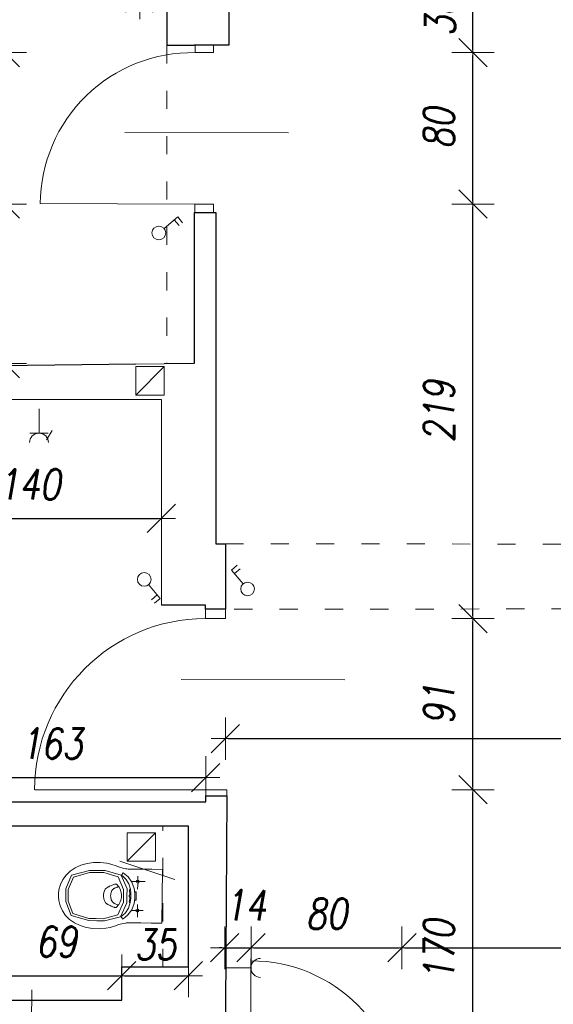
# Model space of a CAD drawing. Header units: millimetres. Extents: x -60479 to 14193, y -32440 to 949.
# Tile 8 of 68: x -50691 to -47866, y -19265 to -14057. Entities that reach past the tile are written whole.
import ezdxf

# ---------------------------------------------------------------- set-up
doc = ezdxf.new("R2010")
doc.units = ezdxf.units.MM
doc.header["$LTSCALE"] = 8
doc.linetypes.add('ACAD_ISO03W100', pattern=[30, 12, -18])
doc.layers.get('Defpoints').update_dxf_attribs({"lineweight": 0})
for name, color, linetype, lineweight in [('A_DIMEN', 7, 'Continuous', 0), ('BAM_OPISY POWIERZCHNI', 40, 'Continuous', 0), ('BAM_WYPOSAŻENIE SANITARNE', 120, 'Continuous', 0), ('instalacje', 6, 'Continuous', 0), ('OTWARCIE WENTYLACJI', 255, 'Continuous', 0), ('parter_dzwi i okna', 3, 'Continuous', 0), ('parter_podciąg', 2, 'ACAD_ISO03W100', 0), ('parter_rzut', 7, 'Continuous', 30), ('parter_szacowana', 4, 'Continuous', 0), ('RZUT_wymiarowanie', 2, 'Continuous', 0), ('wymiarowanie', 4, 'Continuous', 0)]:
    doc.layers.add(name, color=color, linetype=linetype, lineweight=lineweight)
doc.styles.add('ROMANS1', font='romans.shx', dxfattribs={"width": 0.8, "oblique": 10})
doc.dimstyles.new('NARCH100', dxfattribs={"dimscale": 100, "dimtxt": 1.6, "dimasz": 0.15, "dimexe": 0, "dimexo": 0, "dimgap": 1, "dimtad": 1, "dimdec": 0, "dimlfac": 0.1, "dimrnd": 1, "dimdsep": 46, "dimtxsty": 'ROMANS1', "dimblk": 'wym', "dimcen": -1.5, "dimse1": 1, "dimse2": 1, "dimclrd": 4, "dimclre": 4, "dimclrt": 3, "dimadec": 0, "dimazin": 0, "dimtfac": 0.04, "dimtdec": 0, "dimtmove": 2, "dimatfit": 3, "dimldrblk": 'wym', "dimfxl": 0, "dimtolj": 1, "dimarcsym": 0})

# ---------------------------------------------------------------- blocks, each defined once
blk = doc.blocks.new('JHGFDS')
at = {"layer": 'BAM_WYPOSAŻENIE SANITARNE'}
for points in [[(4522.4, 6519.1, 0), (4511.8, 6522.4, 0), (4489.8, 6527.7, 0), (4455.2, 6531.5, 0), (4420.2, 6530.7, 0), (4385.7, 6525.6, 0), (4352.8, 6516.3, 0), (4322.7, 6502.9, 0), (4296.3, 6485.8, 0), (4274.4, 6465, 0), (4257.2, 6441.1, 0), (4244.5, 6414.9, 0), (4236.7, 6387, 0), (4234.7, 6367.8, 0), (4234.6, 6358.3, 0)], [(4591.7, 6498.2, 0), (4580.7, 6499.7, 0), (4557.9, 6506.5, 0), (4534.3, 6515.4, 0), (4522.4, 6519.1, 0)], [(4273.8, 6357.8, 0), (4274.2, 6391.2, 0), (4303.8, 6463.9, 0), (4398, 6489.4, 0), (4440.5, 6489.4, 0)], [(4286.2, 6357.7, 0), (4286.5, 6387.9, 0), (4313.3, 6453.6, 0), (4398.5, 6477.7, 0), (4436.9, 6477.7, 0)], [(4436.9, 6477.7, 0), (4473.8, 6477.7, 0), (4550.4, 6454.6, 0), (4578.8, 6387.8, 0), (4578.4, 6354.5, 0)], [(4440.5, 6489.4, 0), (4481.4, 6489.4, 0), (4566.1, 6465, 0), (4597.5, 6391.1, 0), (4597.1, 6354.3, 0)], [(4576.2, 6476.9, 0), (4573.6, 6472.6, 0), (4571, 6468.3, 0), (4568.3, 6464, 0)], [(4568.3, 6464, 0), (4576.5, 6457.7, 0), (4590.9, 6443.7, 0), (4606.2, 6418.7, 0), (4615.2, 6389.3, 0), (4617, 6366.4, 0), (4616.9, 6354.1, 0)], [(4638.4, 6353.9, 0), (4638.6, 6367.9, 0), (4635.9, 6393.9, 0), (4623.6, 6427.2, 0), (4603.7, 6455, 0), (4586.1, 6470.1, 0), (4576.2, 6476.9, 0)], [(4616.9, 6496.3, 0), (4612.7, 6496.3, 0), (4604.2, 6496.7, 0), (4595.9, 6497.6, 0), (4591.7, 6498.2, 0)], [(4785.1, 6494.5, 0), (4729, 6495.1, 0), (4673, 6495.7, 0), (4616.9, 6496.3, 0)], [(4654.3, 6458.6, 0), (4654.1, 6436, 0), (4653.8, 6413.3, 0), (4653.6, 6390.7, 0)], [(4785.1, 6494.5, 0), (4784.6, 6447.1, 0), (4784.1, 6399.7, 0), (4783.6, 6352.3, 0)], [(4495.8, 6400.9, 0), (4497.4, 6401.7, 0), (4500.6, 6403.3, 0), (4505.3, 6405.5, 0), (4510, 6407.6, 0), (4514.7, 6409.5, 0), (4519.3, 6411.3, 0), (4523.8, 6413, 0), (4528.4, 6414.7, 0), (4531.4, 6415.7, 0), (4532.8, 6416.2, 0)], [(4532.8, 6416.2, 0), (4533.4, 6416.4, 0), (4534.5, 6416.7, 0), (4536.3, 6416.9, 0), (4538, 6416.8, 0), (4539.7, 6416.5, 0), (4541.3, 6415.9, 0), (4542.8, 6415.2, 0), (4544.2, 6414.2, 0), (4545.1, 6413.3, 0), (4545.5, 6412.9, 0)], [(4567.6, 6354.7, 0), (4567.7, 6357.3, 0), (4567.5, 6362.7, 0), (4566.4, 6370.5, 0), (4564.6, 6378.2, 0), (4562.2, 6385.7, 0), (4559, 6393, 0), (4555.1, 6400, 0), (4550.7, 6406.6, 0), (4547.3, 6410.9, 0), (4545.5, 6412.9, 0)], [(4693.5, 6429.8, 0), (4670.1, 6430, 0), (4646.8, 6430.3, 0), (4623.4, 6430.5, 0)], [(4648.2, 6424.5, 0), (4645.9, 6430.3, 0), (4648.3, 6436, 0), (4654.1, 6438.3, 0), (4659.8, 6435.9, 0), (4662.2, 6430.1, 0), (4659.7, 6424.4, 0), (4653.9, 6422, 0)], [(4518.9, 6191.2, 0), (4508.2, 6188.1, 0), (4486, 6183.3, 0), (4451.4, 6180.3, 0), (4416.4, 6181.8, 0), (4382, 6187.7, 0), (4349.3, 6197.7, 0), (4319.5, 6211.7, 0), (4293.5, 6229.4, 0), (4272.1, 6250.7, 0), (4255.4, 6274.9, 0), (4243.3, 6301.5, 0), (4236, 6329.5, 0), (4234.5, 6348.7, 0), (4234.6, 6358.3, 0)], [(4273.8, 6357.8, 0), (4273.5, 6324.5, 0), (4301.5, 6251.1, 0), (4395.1, 6223.7, 0), (4437.6, 6222.7, 0)], [(4286.2, 6357.7, 0), (4285.9, 6327.5, 0), (4311.2, 6261.2, 0), (4395.8, 6235.3, 0), (4434.3, 6234.5, 0)], [(4434.3, 6234.5, 0), (4471.2, 6233.7, 0), (4548.2, 6255.1, 0), (4578, 6321.3, 0), (4578.4, 6354.5, 0)], [(4437.6, 6222.7, 0), (4478.5, 6221.9, 0), (4563.7, 6244.4, 0), (4596.7, 6317.6, 0), (4597.1, 6354.3, 0)], [(4495.8, 6400.9, 0), (4490, 6398, 0), (4481.2, 6389.5, 0), (4474.6, 6372.6, 0), (4473.4, 6361, 0), (4473.3, 6355.7, 0)], [(4494.8, 6310, 0), (4492.7, 6311.1, 0), (4488.8, 6313.8, 0), (4484, 6318.7, 0), (4480.3, 6324.2, 0), (4477.4, 6330.3, 0), (4475.4, 6336.7, 0), (4474.1, 6343.2, 0), (4473.4, 6349.6, 0), (4473.3, 6353.7, 0), (4473.3, 6355.7, 0)], [(4529, 6393.8, 0), (4527.3, 6392.9, 0), (4524.2, 6390.8, 0), (4520.4, 6386.9, 0), (4517.3, 6382.4, 0), (4514.8, 6377.4, 0), (4513, 6371.9, 0), (4511.7, 6366.3, 0), (4511, 6360.7, 0), (4510.8, 6357, 0), (4510.8, 6355.3, 0)], [(4528.2, 6316.4, 0), (4526.5, 6317.3, 0), (4523.4, 6319.5, 0), (4519.7, 6323.4, 0), (4516.7, 6328, 0), (4514.3, 6333.1, 0), (4512.6, 6338.6, 0), (4511.5, 6344.2, 0), (4510.9, 6349.9, 0), (4510.8, 6353.5, 0), (4510.8, 6355.3, 0)], [(4552.6, 6403.7, 0), (4551.5, 6403.3, 0), (4549.3, 6402.6, 0), (4546.2, 6401.4, 0), (4543.1, 6400.2, 0), (4540.1, 6399, 0), (4537.2, 6397.7, 0), (4534.4, 6396.5, 0), (4531.6, 6395.1, 0), (4529.9, 6394.2, 0), (4529, 6393.8, 0)], [(4567.6, 6354.7, 0), (4567.6, 6352, 0), (4567.3, 6346.7, 0), (4566.1, 6338.8, 0), (4564.1, 6331.2, 0), (4561.5, 6323.7, 0), (4558.2, 6316.5, 0), (4554.2, 6309.6, 0), (4549.5, 6303, 0), (4546, 6298.9, 0), (4544.2, 6296.9, 0)], [(4566, 6245.3, 0), (4574.3, 6251.5, 0), (4588.9, 6265.1, 0), (4604.8, 6289.8, 0), (4614.4, 6319, 0), (4616.8, 6341.8, 0), (4616.9, 6354.1, 0)], [(4638.4, 6353.9, 0), (4638.3, 6339.9, 0), (4635, 6313.9, 0), (4622, 6280.9, 0), (4601.6, 6253.5, 0), (4583.6, 6238.8, 0), (4573.6, 6232.3, 0)], [(4609.5, 6354.2, 0), (4609.5, 6351.4, 0), (4610.5, 6349.7, 0), (4611.8, 6347.9, 0), (4611.9, 6344.7, 0), (4611.5, 6338.8, 0), (4610.7, 6330.7, 0), (4609.3, 6324.1, 0), (4610.5, 6321.2, 0), (4613, 6320, 0), (4612.9, 6317.3, 0)], [(4609.5, 6354.2, 0), (4609.5, 6357, 0), (4610.6, 6358.7, 0), (4611.9, 6360.5, 0), (4612.1, 6363.6, 0), (4611.9, 6369.6, 0), (4611.3, 6377.7, 0), (4609.9, 6384.3, 0), (4611.2, 6387.2, 0), (4613.8, 6388.3, 0), (4613.7, 6391, 0)], [(4637.3, 6376.5, 0), (4640.4, 6376.4, 0), (4643.5, 6376.4, 0), (4646.5, 6376.4, 0)], [(4646.3, 6353.8, 0), (4646.2, 6346.3, 0), (4646.1, 6338.8, 0), (4646, 6331.3, 0)], [(4646.3, 6353.8, 0), (4646.4, 6361.3, 0), (4646.4, 6368.8, 0), (4646.5, 6376.4, 0)], [(4494.8, 6310, 0), (4496.4, 6309.1, 0), (4499.5, 6307.5, 0), (4504.2, 6305.2, 0), (4508.9, 6303, 0), (4513.5, 6301, 0), (4518.1, 6299, 0), (4522.6, 6297.2, 0), (4527.1, 6295.5, 0), (4530, 6294.4, 0), (4531.5, 6293.9, 0)], [(4551.6, 6306, 0), (4549.1, 6306.8, 0), (4542.7, 6309.3, 0), (4534.9, 6312.8, 0), (4529.8, 6315.5, 0), (4528.2, 6316.4, 0)], [(4636.8, 6331.4, 0), (4639.9, 6331.3, 0), (4643, 6331.3, 0), (4646, 6331.3, 0)], [(4652.7, 6309, 0), (4652.5, 6286.5, 0), (4652.2, 6263.9, 0), (4652, 6241.3, 0)], [(4782, 6210.2, 0), (4782.5, 6257.6, 0), (4783, 6304.9, 0), (4783.6, 6352.3, 0)], [(4531.5, 6293.9, 0), (4532.1, 6293.7, 0), (4533.2, 6293.3, 0), (4534.9, 6293.1, 0), (4536.6, 6293.2, 0), (4538.3, 6293.4, 0), (4540, 6294, 0), (4541.5, 6294.7, 0), (4542.9, 6295.7, 0), (4543.8, 6296.5, 0), (4544.2, 6296.9, 0)], [(4683.5, 6276.9, 0), (4662.9, 6277.2, 0), (4642.4, 6277.4, 0), (4621.8, 6277.6, 0)], [(4646.7, 6283.1, 0), (4644.2, 6277.4, 0), (4646.5, 6271.6, 0), (4652.3, 6269.1, 0), (4658.1, 6271.5, 0), (4660.5, 6277.2, 0), (4658.2, 6283, 0), (4652.4, 6285.4, 0)], [(4588.6, 6210.7, 0), (4577.5, 6209.3, 0), (4554.6, 6203.1, 0), (4530.8, 6194.7, 0), (4518.9, 6191.2, 0)], [(4573.6, 6232.3, 0), (4571, 6236.6, 0), (4568.5, 6241, 0), (4566, 6245.3, 0)], [(4613.8, 6212, 0), (4609.6, 6212.1, 0), (4601.1, 6211.9, 0), (4592.8, 6211.2, 0), (4588.6, 6210.7, 0)], [(4782, 6210.2, 0), (4725.9, 6210.8, 0), (4669.9, 6211.4, 0), (4613.8, 6212, 0)]]:
    blk.add_polyline3d(points, dxfattribs=at)
blk = doc.blocks.new('wym')
at = {"layer": 'A_DIMEN', "color": 4, "ltscale": 100}
for p, q in [((0, -7.5), (0, 7.5)), ((-5, -5), (5, 5)), ((-5, 0), (5, 0))]:
    blk.add_line(p, q, dxfattribs=at)
blk = doc.blocks.new('*D285')
at = {"layer": 'Defpoints', "color": 0, "transparency": 16777216}
for p in [(-50150.6, -19113.4), (-50844.1, -19242.5), (-50150.6, -19242.5)]:
    blk.add_point(p, dxfattribs=at)
at = {"layer": 'instalacje', "color": 4, "lineweight": -2, "transparency": 16777216}
blk.add_line((-50829.1, -19113.4), (-50165.6, -19113.4), dxfattribs=at)
at = {"layer": 'instalacje', "color": 4, "lineweight": -2, "transparency": 16777216, "xscale": 15, "yscale": 15, "zscale": 15, "rotation": 179.9999999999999}
blk.add_blockref('wym', (-50844.1, -19113.4), dxfattribs=at)
at = {"layer": 'instalacje', "color": 4, "lineweight": -2, "transparency": 16777216, "xscale": 15, "yscale": 15, "zscale": 15}
blk.add_blockref('wym', (-50150.6, -19113.4), dxfattribs=at)
at = {"layer": 'instalacje', "color": 3, "transparency": 16777216, "insert": (-50497.4, -18933.4), "char_height": 160, "attachment_point": 5, "style": 'ROMANS1'}
blk.add_mtext('\\A1;69', dxfattribs=at)
blk = doc.blocks.new('*D286')
at = {"layer": 'Defpoints', "color": 0, "transparency": 16777216}
for p in [(-49797.5, -19066.5), (-49797.5, -19113.4), (-50150.6, -19242.5)]:
    blk.add_point(p, dxfattribs=at)
at = {"layer": 'instalacje', "color": 4, "lineweight": -2, "transparency": 16777216}
blk.add_line((-50135.6, -19113.4), (-49812.5, -19113.4), dxfattribs=at)
at = {"layer": 'instalacje', "color": 4, "lineweight": -2, "transparency": 16777216, "xscale": 15, "yscale": 15, "zscale": 15, "rotation": 179.9999999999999}
blk.add_blockref('wym', (-50150.6, -19113.4), dxfattribs=at)
at = {"layer": 'instalacje', "color": 4, "lineweight": -2, "transparency": 16777216, "xscale": 15, "yscale": 15, "zscale": 15}
blk.add_blockref('wym', (-49797.5, -19113.4), dxfattribs=at)
at = {"layer": 'instalacje', "color": 3, "transparency": 16777216, "insert": (-49972.7, -18948.4), "char_height": 160, "attachment_point": 5, "style": 'ROMANS1'}
blk.add_mtext('\\A1;35', dxfattribs=at)
blk = doc.blocks.new('*D287')
at = {"layer": 'Defpoints', "color": 0, "transparency": 16777216}
for p in [(-51338.3, -16065.1), (-49940.7, -16065.1), (-49940.7, -16695)]:
    blk.add_point(p, dxfattribs=at)
at = {"layer": 'instalacje', "color": 4, "lineweight": -2, "transparency": 16777216}
blk.add_line((-51323.3, -16695), (-49955.7, -16695), dxfattribs=at)
at = {"layer": 'instalacje', "color": 4, "lineweight": -2, "transparency": 16777216, "xscale": 15, "yscale": 15, "zscale": 15, "rotation": 179.9999999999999}
blk.add_blockref('wym', (-51338.3, -16695), dxfattribs=at)
at = {"layer": 'instalacje', "color": 4, "lineweight": -2, "transparency": 16777216, "xscale": 15, "yscale": 15, "zscale": 15}
blk.add_blockref('wym', (-49940.7, -16695), dxfattribs=at)
at = {"layer": 'instalacje', "color": 3, "transparency": 16777216, "insert": (-50639.5, -16515), "char_height": 160, "attachment_point": 5, "style": 'ROMANS1'}
blk.add_mtext('\\A1;140', dxfattribs=at)
blk = doc.blocks.new('*D293')
at = {"layer": 'Defpoints', "color": 0, "transparency": 16777216}
for p in [(-51338.3, -17342.5), (-49706.5, -18065.4), (-49706.5, -18161.9)]:
    blk.add_point(p, dxfattribs=at)
at = {"layer": 'instalacje', "color": 4, "lineweight": -2, "transparency": 16777216}
blk.add_line((-51323.3, -18065.4), (-49721.5, -18065.4), dxfattribs=at)
at = {"layer": 'instalacje', "color": 4, "lineweight": -2, "transparency": 16777216, "xscale": 15, "yscale": 15, "zscale": 15, "rotation": 179.9999999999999}
blk.add_blockref('wym', (-51338.3, -18065.4), dxfattribs=at)
at = {"layer": 'instalacje', "color": 4, "lineweight": -2, "transparency": 16777216, "xscale": 15, "yscale": 15, "zscale": 15}
blk.add_blockref('wym', (-49706.5, -18065.4), dxfattribs=at)
at = {"layer": 'instalacje', "color": 3, "transparency": 16777216, "insert": (-50522.4, -17885.4), "char_height": 160, "attachment_point": 5, "style": 'ROMANS1'}
blk.add_mtext('\\A1;163', dxfattribs=at)
blk = doc.blocks.new('*D294')
at = {"layer": 'Defpoints', "color": 0, "transparency": 16777216}
for p in [(-49465.8, -18965.5), (-49605.5, -19833), (-49465.8, -19833)]:
    blk.add_point(p, dxfattribs=at)
at = {"layer": 'instalacje', "color": 4, "lineweight": -2, "transparency": 16777216}
for p, q in [((-49620.5, -18965.5), (-49635.5, -18965.5)), ((-49605.5, -18965.5), (-49465.8, -18965.5)), ((-49450.8, -18965.5), (-49435.8, -18965.5))]:
    blk.add_line(p, q, dxfattribs=at)
at = {"layer": 'instalacje', "color": 4, "lineweight": -2, "transparency": 16777216, "xscale": 15, "yscale": 15, "zscale": 15}
for p, rotation in [((-49605.5, -18965.5), 359.9999999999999), ((-49465.8, -18965.5), 179.9999999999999)]:
    blk.add_blockref('wym', p, dxfattribs=dict(at, rotation=rotation))
at = {"layer": 'instalacje', "color": 3, "transparency": 16777216, "insert": (-49496.8, -18740.8), "char_height": 160, "attachment_point": 5, "style": 'ROMANS1'}
blk.add_mtext('\\A1;14', dxfattribs=at)
blk = doc.blocks.new('*D295')
at = {"layer": 'Defpoints', "color": 0, "transparency": 16777216}
for p in [(-48667.3, -18965.5), (-49465.8, -19833), (-48667.3, -19831.7)]:
    blk.add_point(p, dxfattribs=at)
at = {"layer": 'instalacje', "color": 4, "lineweight": -2, "transparency": 16777216}
blk.add_line((-49450.8, -18965.5), (-48682.3, -18965.5), dxfattribs=at)
at = {"layer": 'instalacje', "color": 4, "lineweight": -2, "transparency": 16777216, "xscale": 15, "yscale": 15, "zscale": 15, "rotation": 179.9999999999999}
blk.add_blockref('wym', (-49465.8, -18965.5), dxfattribs=at)
at = {"layer": 'instalacje', "color": 4, "lineweight": -2, "transparency": 16777216, "xscale": 15, "yscale": 15, "zscale": 15}
blk.add_blockref('wym', (-48667.3, -18965.5), dxfattribs=at)
at = {"layer": 'instalacje', "color": 3, "transparency": 16777216, "insert": (-49066.6, -18785.5), "char_height": 160, "attachment_point": 5, "style": 'ROMANS1'}
blk.add_mtext('\\A1;80', dxfattribs=at)
blk = doc.blocks.new('*D296')
at = {"layer": 'Defpoints', "color": 0, "transparency": 16777216}
for p in [(-46401.8, -18965.5), (-48667.3, -19831.7), (-46401.8, -20044.4)]:
    blk.add_point(p, dxfattribs=at)
at = {"layer": 'instalacje', "color": 4, "lineweight": -2, "transparency": 16777216}
blk.add_line((-48652.3, -18965.5), (-46416.8, -18965.5), dxfattribs=at)
at = {"layer": 'instalacje', "color": 4, "lineweight": -2, "transparency": 16777216, "xscale": 15, "yscale": 15, "zscale": 15, "rotation": 179.9999999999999}
blk.add_blockref('wym', (-48667.3, -18965.5), dxfattribs=at)
at = {"layer": 'instalacje', "color": 4, "lineweight": -2, "transparency": 16777216, "xscale": 15, "yscale": 15, "zscale": 15}
blk.add_blockref('wym', (-46401.8, -18965.5), dxfattribs=at)
at = {"layer": 'instalacje', "color": 3, "transparency": 16777216, "insert": (-47534.6, -18785.5), "char_height": 160, "attachment_point": 5, "style": 'ROMANS1'}
blk.add_mtext('\\A1;227', dxfattribs=at)
blk = doc.blocks.new('*D350')
at = {"layer": 'Defpoints', "color": 0, "transparency": 16777216}
for p in [(-43939.5, -17169.2), (-49602.1, -17224.2), (-43939.5, -17859.4)]:
    blk.add_point(p, dxfattribs=at)
at = {"layer": 'instalacje', "color": 4, "lineweight": -2, "transparency": 16777216}
blk.add_line((-49587.1, -17859.4), (-43954.5, -17859.4), dxfattribs=at)
at = {"layer": 'instalacje', "color": 4, "lineweight": -2, "transparency": 16777216, "xscale": 15, "yscale": 15, "zscale": 15, "rotation": 179.9999999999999}
blk.add_blockref('wym', (-49602.1, -17859.4), dxfattribs=at)
at = {"layer": 'instalacje', "color": 4, "lineweight": -2, "transparency": 16777216, "xscale": 15, "yscale": 15, "zscale": 15}
blk.add_blockref('wym', (-43939.5, -17859.4), dxfattribs=at)
at = {"layer": 'instalacje', "color": 3, "transparency": 16777216, "insert": (-46770.8, -17679.4), "char_height": 160, "attachment_point": 5, "style": 'ROMANS1'}
blk.add_mtext('\\A1;566', dxfattribs=at)
blk = doc.blocks.new('*D513')
at = {"layer": 'Defpoints', "color": 0, "transparency": 16777216}
for p in [(-49594.2, -18129.6), (-48291.5, -18129.6), (-48617.4, -19831.6)]:
    blk.add_point(p, dxfattribs=at)
at = {"layer": 'instalacje', "color": 4, "lineweight": -2, "transparency": 16777216}
blk.add_line((-48291.5, -19816.6), (-48291.5, -18144.6), dxfattribs=at)
at = {"layer": 'instalacje', "color": 4, "lineweight": -2, "transparency": 16777216, "xscale": 15, "yscale": 15, "zscale": 15}
for p, rotation in [((-48291.5, -18129.6), 90), ((-48291.5, -19831.6), 270)]:
    blk.add_blockref('wym', p, dxfattribs=dict(at, rotation=rotation))
at = {"layer": 'instalacje', "color": 3, "transparency": 16777216, "insert": (-48471.5, -18980.6), "char_height": 160, "attachment_point": 5, "rotation": 90, "style": 'ROMANS1'}
blk.add_mtext('\\A1;170', dxfattribs=at)
blk = doc.blocks.new('*D514')
at = {"layer": 'Defpoints', "color": 0, "transparency": 16777216}
for p in [(-49602.1, -17224.2), (-48291.5, -17224.2), (-49594.2, -18129.6)]:
    blk.add_point(p, dxfattribs=at)
at = {"layer": 'instalacje', "color": 4, "lineweight": -2, "transparency": 16777216}
blk.add_line((-48291.5, -18114.6), (-48291.5, -17239.2), dxfattribs=at)
at = {"layer": 'instalacje', "color": 4, "lineweight": -2, "transparency": 16777216, "xscale": 15, "yscale": 15, "zscale": 15}
for p, rotation in [((-48291.5, -17224.2), 90), ((-48291.5, -18129.6), 270)]:
    blk.add_blockref('wym', p, dxfattribs=dict(at, rotation=rotation))
at = {"layer": 'instalacje', "color": 3, "transparency": 16777216, "insert": (-48471.5, -17676.9), "char_height": 160, "attachment_point": 5, "rotation": 90, "style": 'ROMANS1'}
blk.add_mtext('\\A1;91', dxfattribs=at)
blk = doc.blocks.new('*D515')
at = {"layer": 'Defpoints', "color": 0, "transparency": 16777216}
for p in [(-49665.2, -15032), (-48291.5, -15032), (-49602.1, -17224.2)]:
    blk.add_point(p, dxfattribs=at)
at = {"layer": 'instalacje', "color": 4, "lineweight": -2, "transparency": 16777216}
blk.add_line((-48291.5, -17209.2), (-48291.5, -15047), dxfattribs=at)
at = {"layer": 'instalacje', "color": 4, "lineweight": -2, "transparency": 16777216, "xscale": 15, "yscale": 15, "zscale": 15}
for p, rotation in [((-48291.5, -15032), 90), ((-48291.5, -17224.2), 270)]:
    blk.add_blockref('wym', p, dxfattribs=dict(at, rotation=rotation))
at = {"layer": 'instalacje', "color": 3, "transparency": 16777216, "insert": (-48471.5, -16128.1), "char_height": 160, "attachment_point": 5, "rotation": 90, "style": 'ROMANS1'}
blk.add_mtext('\\A1;219', dxfattribs=at)
blk = doc.blocks.new('*D516')
at = {"layer": 'Defpoints', "color": 0, "transparency": 16777216}
for p in [(-49665.2, -14231.3), (-48291.5, -14231.3), (-49665.2, -15032)]:
    blk.add_point(p, dxfattribs=at)
at = {"layer": 'instalacje', "color": 4, "lineweight": -2, "transparency": 16777216}
blk.add_line((-48291.5, -15017), (-48291.5, -14246.3), dxfattribs=at)
at = {"layer": 'instalacje', "color": 4, "lineweight": -2, "transparency": 16777216, "xscale": 15, "yscale": 15, "zscale": 15}
for p, rotation in [((-48291.5, -14231.3), 90), ((-48291.5, -15032), 270)]:
    blk.add_blockref('wym', p, dxfattribs=dict(at, rotation=rotation))
at = {"layer": 'instalacje', "color": 3, "transparency": 16777216, "insert": (-48471.5, -14631.7), "char_height": 160, "attachment_point": 5, "rotation": 90, "style": 'ROMANS1'}
blk.add_mtext('\\A1;80', dxfattribs=at)
blk = doc.blocks.new('*D517')
at = {"layer": 'Defpoints', "color": 0, "transparency": 16777216}
for p in [(-49584.8, -13851.6), (-48291.5, -13851.6), (-49665.2, -14231.3)]:
    blk.add_point(p, dxfattribs=at)
at = {"layer": 'instalacje', "color": 4, "lineweight": -2, "transparency": 16777216}
blk.add_line((-48291.5, -14216.3), (-48291.5, -13866.6), dxfattribs=at)
at = {"layer": 'instalacje', "color": 4, "lineweight": -2, "transparency": 16777216, "xscale": 15, "yscale": 15, "zscale": 15}
for p, rotation in [((-48291.5, -13851.6), 90), ((-48291.5, -14231.3), 270)]:
    blk.add_blockref('wym', p, dxfattribs=dict(at, rotation=rotation))
at = {"layer": 'instalacje', "color": 3, "transparency": 16777216, "insert": (-48465.3, -14035), "char_height": 160, "attachment_point": 5, "rotation": 90, "style": 'ROMANS1'}
blk.add_mtext('\\A1;38', dxfattribs=at)
blk = doc.blocks.new('*D471')
at = {"layer": 'Defpoints', "color": 0, "transparency": 16777216}
for p in [(-50767.6, -15032), (-49764, -15032), (-49767, -15875.7)]:
    blk.add_point(p, dxfattribs=at)
at = {"layer": 'instalacje', "color": 4, "lineweight": -2, "transparency": 16777216}
blk.add_line((-50767.6, -15860.7), (-50767.6, -15047), dxfattribs=at)
at = {"layer": 'instalacje', "color": 4, "lineweight": -2, "transparency": 16777216, "xscale": 15, "yscale": 15, "zscale": 15}
for p, rotation in [((-50767.6, -15032), 90), ((-50767.6, -15875.7), 270)]:
    blk.add_blockref('wym', p, dxfattribs=dict(at, rotation=rotation))
at = {"layer": 'instalacje', "color": 3, "transparency": 16777216, "insert": (-50947.6, -15453.9), "char_height": 160, "attachment_point": 5, "rotation": 90, "style": 'ROMANS1'}
blk.add_mtext('\\A1;84', dxfattribs=at)
blk = doc.blocks.new('*D472')
at = {"layer": 'Defpoints', "color": 0, "transparency": 16777216}
for p in [(-50767.6, -14231.3), (-49762, -14231.3), (-49764, -15032)]:
    blk.add_point(p, dxfattribs=at)
at = {"layer": 'instalacje', "color": 4, "lineweight": -2, "transparency": 16777216}
blk.add_line((-50767.6, -15017), (-50767.6, -14246.3), dxfattribs=at)
at = {"layer": 'instalacje', "color": 4, "lineweight": -2, "transparency": 16777216, "xscale": 15, "yscale": 15, "zscale": 15}
for p, rotation in [((-50767.6, -14231.3), 90), ((-50767.6, -15032), 270)]:
    blk.add_blockref('wym', p, dxfattribs=dict(at, rotation=rotation))
at = {"layer": 'instalacje', "color": 3, "transparency": 16777216, "insert": (-50947.6, -14631.7), "char_height": 160, "attachment_point": 5, "rotation": 90, "style": 'ROMANS1'}
blk.add_mtext('\\A1;80', dxfattribs=at)
blk = doc.blocks.new('*D473')
at = {"layer": 'Defpoints', "color": 0, "transparency": 16777216}
for p in [(-50767.6, -13344.9), (-49912.4, -13344.9), (-49762, -14231.3)]:
    blk.add_point(p, dxfattribs=at)
at = {"layer": 'instalacje', "color": 4, "lineweight": -2, "transparency": 16777216}
blk.add_line((-50767.6, -14216.3), (-50767.6, -13359.9), dxfattribs=at)
at = {"layer": 'instalacje', "color": 4, "lineweight": -2, "transparency": 16777216, "xscale": 15, "yscale": 15, "zscale": 15}
for p, rotation in [((-50767.6, -13344.9), 90), ((-50767.6, -14231.3), 270)]:
    blk.add_blockref('wym', p, dxfattribs=dict(at, rotation=rotation))
at = {"layer": 'instalacje', "color": 3, "transparency": 16777216, "insert": (-50947.6, -13788.1), "char_height": 160, "attachment_point": 5, "rotation": 90, "style": 'ROMANS1'}
blk.add_mtext('\\A1;89', dxfattribs=at)
blk = doc.blocks.new('*D476')
at = {"layer": 'Defpoints', "color": 0, "transparency": 16777216}
for p in [(-50055.7, -13077.4), (-49912.4, -13941.9), (-49912.4, -14192.6)]:
    blk.add_point(p, dxfattribs=at)
at = {"layer": 'instalacje', "color": 4, "lineweight": -2, "transparency": 16777216}
for p, q in [((-50070.7, -13941.9), (-50085.7, -13941.9)), ((-50055.7, -13941.9), (-49912.4, -13941.9)), ((-49897.4, -13941.9), (-49882.4, -13941.9))]:
    blk.add_line(p, q, dxfattribs=at)
at = {"layer": 'instalacje', "color": 4, "lineweight": -2, "transparency": 16777216, "xscale": 15, "yscale": 15, "zscale": 15}
for p, rotation in [((-50055.7, -13941.9), 359.9999999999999), ((-49912.4, -13941.9), 179.9999999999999)]:
    blk.add_blockref('wym', p, dxfattribs=dict(at, rotation=rotation))
at = {"layer": 'instalacje', "color": 3, "transparency": 16777216, "insert": (-50020.6, -13557.7), "char_height": 160, "attachment_point": 5, "style": 'ROMANS1'}
blk.add_mtext('\\A1;14', dxfattribs=at)

msp = doc.modelspace()

# ---------------------------------------------------------------- linework, layer by layer
at = {"layer": 'BAM_OPISY POWIERZCHNI'}
msp.add_lwpolyline([(-50639.6, -20404.5), (-50626.1, -19187.2)], dxfattribs=at)
at = {"layer": 'instalacje'}
for p, q in [((-49927.1, -15161.5), (-49854.3, -15100.6)), ((-49854.3, -15100.6), (-49829, -15130.8)), ((-49872.5, -15115.8), (-49847.2, -15146)), ((-50076.1, -16042.4), (-49925.6, -15892)), ((-49925.6, -15892), (-50076.1, -15892)), ((-50076.1, -15892), (-50076.1, -16042.4)), ((-49925.6, -16042.4), (-49925.6, -15892)), ((-50076.1, -16042.4), (-49925.6, -16042.4)), ((-49569.3, -16967.9), (-49539.1, -16942.6)), ((-49508.5, -17040.6), (-49569.3, -16967.9)), ((-49554.1, -16986), (-49523.9, -16960.7)), ((-50008.4, -17045), (-49947.5, -17117.7)), ((-49962.7, -17099.6), (-49993, -17124.9)), ((-49947.5, -17117.7), (-49977.8, -17143)), ((-50122.2, -18507.2), (-49971.6, -18356.9)), ((-49971.6, -18356.9), (-50122.2, -18356.9)), ((-50122.2, -18356.9), (-50122.2, -18507.2)), ((-49971.6, -18507.2), (-49971.6, -18356.9)), ((-50122.2, -18507.2), (-49971.6, -18507.2))]:
    msp.add_line(p, q, dxfattribs=at)
for points in [[(-50588.8, -16243.9), (-50588.8, -16115.9)], [(-50540.9, -16243.9), (-50636.8, -16243.9)], [(-50548.7, -16278.8), (-50518.8, -16229.1)], [(-49467.1, -19024), (-49467.1, -19119.9)], [(-49467.1, -19071.9), (-49595.1, -19071.9)]]:
    msp.add_lwpolyline(points, dxfattribs=at)
for centre in [(-49954.5, -15185.1), (-50032.1, -17017.5), (-49484.8, -17068)]:
    msp.add_circle(centre, 36.2, dxfattribs=at)
for centre, start, end in [((-50588.8, -16294.1), 360, 180), ((-49416.9, -19071.9), 90, 270)]:
    msp.add_arc(centre, 50.2, start, end, dxfattribs=at)
at = {"layer": 'OTWARCIE WENTYLACJI'}
msp.add_lwpolyline([(-49925.6, -15877.7), (-50076.1, -15879.6)], dxfattribs=at)
at = {"layer": 'parter_dzwi i okna'}
for p, q in [((-49665.2, -14231.3), (-49665.2, -14192)), ((-49762, -14231.3), (-49665.2, -14231.3))]:
    msp.add_line(p, q, dxfattribs=at)
for points in [[(-49762, -14231.3), (-49762, -14192)], [(-49764, -15032), (-50582.3, -15030)], [(-49764, -15032), (-49764.3, -15077.4)], [(-49764, -15032), (-49665.2, -15032)], [(-49665.2, -15077.4), (-49665.2, -15032)], [(-49707.8, -17224.2), (-49707.8, -17175.2)], [(-49602.1, -17224.2), (-49602.1, -17175.2)], [(-49602.1, -17224.2), (-49707.8, -17224.2)], [(-49706.5, -18129.6), (-50611.8, -18129.6)], [(-49706.5, -18129.6), (-49594.2, -18129.6)], [(-49706.5, -18161.9), (-49706.5, -18129.6)], [(-49594.4, -18162.7), (-49594.2, -18129.6)], [(-49465.8, -19833), (-49467.2, -19034.5)]]:
    msp.add_lwpolyline(points, dxfattribs=at)
for centre, radius, start, end in [((-49777.2, -15036.3), 805.1, 88.917, 179.5515), ((-49706.5, -18129.6), 905.4, 90.0822, 180), ((-49467.2, -19834.4), 799.8, 0.1908, 90)]:
    msp.add_arc(centre, radius, start, end, dxfattribs=at)
at = {"layer": 'parter_podciąg'}
for points in [[(-49912.4, -14192.6), (-49912.4, -15877.5)], [(-49602.1, -16828.4), (-43939.5, -16835.8)], [(-43939.5, -17169.2), (-49602.1, -17175.2)], [(-49933.9, -19066.5), (-49933.9, -18322.7)], [(-49933.9, -19066.5), (-49933.9, -18322.7)]]:
    msp.add_lwpolyline(points, dxfattribs=at)
at = {"layer": 'parter_rzut'}
for p, q in [((-49707.8, -17152.7), (-49940.7, -17152.7)), ((-49707.8, -17175.2), (-49707.8, -17152.7)), ((-50844.1, -19242.5), (-50150.6, -19242.5))]:
    msp.add_line(p, q, dxfattribs=at)
for points in [[(-49648.4, -12969.7), (-49648.4, -13851.6), (-49584.8, -13851.6), (-49584.8, -14192), (-49767, -14192)], [(-55526.8, -13077.4), (-50055.7, -13033.7), (-50055.7, -13344.9), (-49912.4, -13344.9), (-49912.4, -14192.6), (-49768.7, -14192.6), (-49767, -14192)], [(-49767, -15077.4), (-49767, -15086.3)], [(-49767, -15077.4), (-49767, -15875.7)], [(-49767, -15077.4), (-49652.7, -15077.4)], [(-49652.7, -15077.4), (-49652.7, -16828.4), (-49602.1, -16828.4), (-49602.1, -17175.2)], [(-50076.1, -15879.6), (-55377.2, -15945)], [(-49767, -15875.7), (-49925.6, -15877.7)], [(-49602.1, -17175.2), (-49707.8, -17175.2)], [(-51392.6, -18194.3), (-49706.5, -18194.3), (-49706.5, -18161.9)], [(-49706.5, -18161.9), (-49594.4, -18162.7)], [(-49594.4, -18162.7), (-49605.5, -19833), (-49509.5, -19833)], [(-50150.6, -19242.5), (-50150.6, -19066.5), (-49797.5, -19066.5), (-49797.5, -18322.7), (-50825.9, -18322.7), (-50825.9, -18367.2), (-50933.1, -18367.2), (-50933.1, -18321.6), (-51392.6, -18321.6)]]:
    msp.add_lwpolyline(points, dxfattribs=at)
at = {"layer": 'parter_szacowana'}
for p, q in [((-49940.7, -16065.1), (-51338.3, -16065.1)), ((-49940.7, -17152.7), (-49940.7, -16984.1))]:
    msp.add_line(p, q, dxfattribs=at)
msp.add_lwpolyline([(-49940.7, -16984.1), (-49940.7, -16065.1)], dxfattribs=at)
at = {"layer": 'RZUT_wymiarowanie'}
msp.add_line((-50160.3, -18507.7), (-49870.6, -18604), dxfattribs=at)
at = {"layer": 'wymiarowanie'}
for points in [[(-50135, -14654.3), (-49267.9, -14655.2)], [(-49837.1, -17547.5), (-48970, -17548.4)]]:
    msp.add_lwpolyline(points, dxfattribs=at)

# ---------------------------------------------------------------- block references
at = {"layer": 'RZUT_wymiarowanie'}
msp.add_blockref('JHGFDS', (-54720.3, -25045.7), dxfattribs=at)

# ---------------------------------------------------------------- dimensions: what is measured, and where the dimension line sits
at = {"layer": 'instalacje'}
for base, p1, p2, picture, middle in [((-49912.4, -13941.9), (-50055.7, -13077.4), (-49912.4, -14192.6), '*D476', (-50020.6, -13557.7)), ((-49465.8, -18965.5), (-49605.5, -19833), (-49465.8, -19833), '*D294', (-49496.8, -18740.8)), ((-49797.5, -19113.4), (-50150.6, -19242.5), (-49797.5, -19066.5), '*D286', (-49972.7, -18948.4))]:
    dim = msp.add_linear_dim(base=base, p1=p1, p2=p2, dimstyle='NARCH100', dxfattribs=at)
    dim.commit()
    dim.dimension.update_dxf_attribs({"geometry": picture, "text_midpoint": middle, "dimtype": 160})
for base, p1, p2, picture, middle in [((-50767.6, -13344.9), (-49762, -14231.3), (-49912.4, -13344.9), '*D473', (-50947.6, -13788.1)), ((-50767.6, -14231.3), (-49764, -15032), (-49762, -14231.3), '*D472', (-50947.6, -14631.7)), ((-48291.5, -14231.3), (-49665.2, -15032), (-49665.2, -14231.3), '*D516', (-48471.5, -14631.7)), ((-50767.6, -15032), (-49767, -15875.7), (-49764, -15032), '*D471', (-50947.6, -15453.9)), ((-48291.5, -15032), (-49602.1, -17224.2), (-49665.2, -15032), '*D515', (-48471.5, -16128.1)), ((-48291.5, -17224.2), (-49594.2, -18129.6), (-49602.1, -17224.2), '*D514', (-48471.5, -17676.9)), ((-48291.5, -18129.6), (-48617.4, -19831.6), (-49594.2, -18129.6), '*D513', (-48471.5, -18980.6))]:
    dim = msp.add_linear_dim(base=base, p1=p1, p2=p2, angle=90, dimstyle='NARCH100', dxfattribs=at)
    dim.commit()
    dim.dimension.update_dxf_attribs({"geometry": picture, "text_midpoint": middle})
dim = msp.add_linear_dim(base=(-48291.5, -13851.6), p1=(-49665.2, -14231.3), p2=(-49584.8, -13851.6), angle=90, dimstyle='NARCH100', dxfattribs=at)
dim.commit()
dim.dimension.update_dxf_attribs({"geometry": '*D517', "text_midpoint": (-48465.3, -14035), "dimtype": 160})
for base, p1, p2, picture, middle in [((-49940.7, -16695), (-51338.3, -16065.1), (-49940.7, -16065.1), '*D287', (-50639.5, -16515)), ((-43939.5, -17859.4), (-49602.1, -17224.2), (-43939.5, -17169.2), '*D350', (-46770.8, -17679.4)), ((-49706.5, -18065.4), (-51338.3, -17342.5), (-49706.5, -18161.9), '*D293', (-50522.4, -17885.4)), ((-48667.3, -18965.5), (-49465.8, -19833), (-48667.3, -19831.7), '*D295', (-49066.6, -18785.5)), ((-46401.8, -18965.5), (-48667.3, -19831.7), (-46401.8, -20044.4), '*D296', (-47534.6, -18785.5)), ((-50150.6, -19113.4), (-50844.1, -19242.5), (-50150.6, -19242.5), '*D285', (-50497.4, -18933.4))]:
    dim = msp.add_linear_dim(base=base, p1=p1, p2=p2, dimstyle='NARCH100', dxfattribs=at)
    dim.commit()
    dim.dimension.update_dxf_attribs({"geometry": picture, "text_midpoint": middle})

doc.saveas('drawing.dxf')
